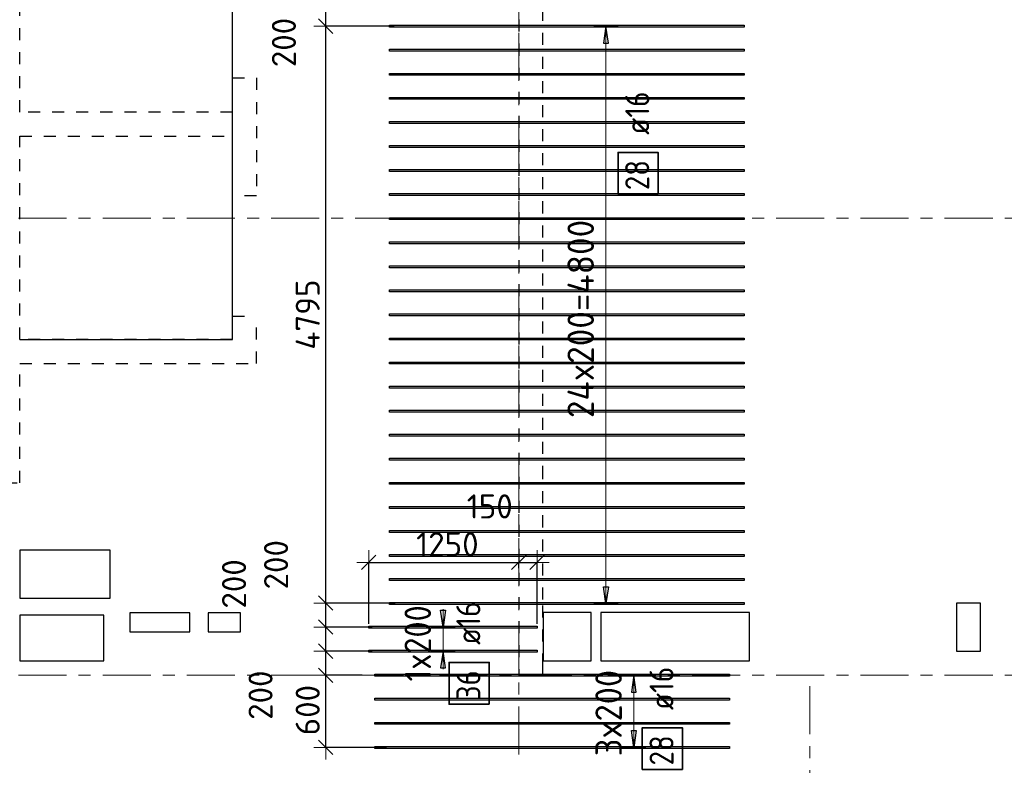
# Model space of a CAD drawing. Header units: metres. Extents: x -38 to 97, y -15 to 21.
# Tile 25 of 89: x 21.88 to 30.07, y 8.25 to 14.45. Entities that reach past the tile are written whole.
import ezdxf

# ---------------------------------------------------------------- set-up
doc = ezdxf.new("R2010")
doc.units = ezdxf.units.M
doc.header["$PDMODE"] = 65
for name, pattern in [('______11', [0.5, 0.4, -0.05, 0, -0.05]), ('______2', [0.0405, 0.03, -0.0105]), ('______5', [1.1, 0.8, -0.1, 0.1, -0.1])]:
    doc.linetypes.add(name, pattern=pattern)
for name, color, linetype, lineweight in [('XR$2$Осевая линия (1)', 7, '______5', 13), ('XR$4$Перекрытие (1)', 7, 'Continuous', 35), ('XR$4$Размерная линия (1)', 7, 'Continuous', 13)]:
    doc.layers.add(name, color=color, linetype=linetype, lineweight=lineweight)
doc.layers.add('XR$4$Арм.стержн.Доп. Арм верхн.зоны Х', color=7, linetype='Continuous', lineweight=35, true_color=0x8c8cff)
doc.layers.add('XR$5$Стена_ бетон несущ.', color=7, linetype='Continuous', lineweight=70, true_color=0xb4b496)
doc.styles.add('ISOCPEUR', font='txt')
doc.dimstyles.new('DIMSTYLE_3', dxfattribs={"dimtxt": 0.2, "dimasz": 0.2, "dimexe": 0, "dimexo": 0, "dimgap": 0.1, "dimtad": 2, "dimdec": 0, "dimlfac": 1000, "dimrnd": 5, "dimzin": 12, "dimdsep": 46, "dimtxsty": 'ISOCPEUR', "dimblk1": 'ALL_ML_STRICH', "dimblk2": 'ALL_ML_STRICH', "dimsah": 1, "dimcen": 0, "dimclrd": 7, "dimclre": 256, "dimclrt": 7, "dimadec": 0, "dimazin": 0, "dimtfac": 1, "dimtdec": 0, "dimtix": 1, "dimtmove": 2, "dimatfit": 3, "dimfxl": 0, "dimtzin": 0, "dimlwd": 0, "dimlwe": -3, "dimarcsym": 0})
doc.dimstyles.new('DIMSTYLE_33', dxfattribs={"dimtxt": 0.2, "dimasz": 0.2, "dimexe": 0, "dimexo": 0, "dimgap": 0.1, "dimtad": 2, "dimdec": 0, "dimlfac": 1000, "dimrnd": 5, "dimzin": 12, "dimdsep": 46, "dimtxsty": 'ISOCPEUR', "dimblk1": 'ALL_ML_STRICH', "dimblk2": 'ALL_ML_STRICH', "dimsah": 1, "dimcen": 0, "dimclrd": 7, "dimclre": 256, "dimclrt": 7, "dimadec": 0, "dimazin": 0, "dimtfac": 1, "dimtdec": 0, "dimtix": 1, "dimtmove": 2, "dimatfit": 3, "dimfxl": 0, "dimtvp": 1.2, "dimtzin": 0, "dimlwd": 0, "dimlwe": -3, "dimarcsym": 0})

# ---------------------------------------------------------------- blocks, each defined once
blk = doc.blocks.new('ALL_ML_STRICH')
at = {"color": 0, "linetype": 'ByBlock', "lineweight": -2}
for p, q in [((0, -0.5), (0, 0.5)), ((-1, 0), (0.5, 0)), ((-0.3, -0.3), (0.3, 0.3))]:
    blk.add_line(p, q, dxfattribs=at)
blk = doc.blocks.new('*D356')
at = {"layer": 'DEFPOINTS', "color": 7, "linetype": 'Continuous', "lineweight": 13, "transparency": 33554687}
for p in [(24.782, 9.9384), (26.03, 9.8709), (24.782, 9.4083)]:
    blk.add_point(p, dxfattribs=at)
at = {"layer": 'XR$4$Размерная линия (1)', "color": 9, "linetype": 'Continuous', "lineweight": -2, "true_color": 0xc7c7c7, "transparency": 33554687}
for p, q in [((24.782, 9.4283), (24.782, 9.9384)), ((26.03, 9.8909), (26.03, 9.9384))]:
    blk.add_line(p, q, dxfattribs=at)
at = {"layer": 'XR$4$Размерная линия (1)', "color": 7, "linetype": 'Continuous', "lineweight": -2, "transparency": 33554687}
blk.add_line((24.782, 9.9384), (26.03, 9.9384), dxfattribs=at)
at = {"layer": 'XR$4$Размерная линия (1)', "color": 7, "linetype": 'Continuous', "lineweight": 13, "transparency": 33554687, "xscale": 0.2, "yscale": 0.2, "zscale": 0.2, "rotation": 180}
blk.add_blockref('ALL_ML_STRICH', (24.782, 9.9384), dxfattribs=at)
at = {"layer": 'XR$4$Размерная линия (1)', "color": 7, "linetype": 'Continuous', "lineweight": 13, "transparency": 33554687, "xscale": 0.2, "yscale": 0.2, "zscale": 0.2}
blk.add_blockref('ALL_ML_STRICH', (26.03, 9.9384), dxfattribs=at)
at = {"layer": 'XR$4$Размерная линия (1)', "color": 7, "linetype": 'Continuous', "lineweight": 13, "transparency": 33554687, "insert": (25.436, 10.0884), "char_height": 0.2, "width": 0.8, "attachment_point": 5, "style": 'ISOCPEUR'}
blk.add_mtext('\\A1;{1250}', dxfattribs=at)
blk = doc.blocks.new('*D357')
at = {"layer": 'DEFPOINTS', "color": 7, "linetype": 'Continuous', "lineweight": 13, "transparency": 33554687}
for p in [(26.03, 9.9384), (26.03, 9.8709), (26.182, 9.4083)]:
    blk.add_point(p, dxfattribs=at)
at = {"layer": 'XR$4$Размерная линия (1)', "color": 9, "linetype": 'Continuous', "lineweight": -2, "true_color": 0xc7c7c7, "transparency": 33554687}
for p, q in [((26.03, 9.8909), (26.03, 9.9384)), ((26.182, 9.4283), (26.182, 9.9384))]:
    blk.add_line(p, q, dxfattribs=at)
at = {"layer": 'XR$4$Размерная линия (1)', "color": 7, "linetype": 'Continuous', "lineweight": -2, "transparency": 33554687}
blk.add_line((26.03, 9.9384), (26.182, 9.9384), dxfattribs=at)
at = {"layer": 'XR$4$Размерная линия (1)', "color": 7, "linetype": 'Continuous', "lineweight": 13, "transparency": 33554687, "xscale": 0.2, "yscale": 0.2, "zscale": 0.2, "rotation": 180}
blk.add_blockref('ALL_ML_STRICH', (26.03, 9.9384), dxfattribs=at)
at = {"layer": 'XR$4$Размерная линия (1)', "color": 7, "linetype": 'Continuous', "lineweight": 13, "transparency": 33554687, "xscale": 0.2, "yscale": 0.2, "zscale": 0.2}
blk.add_blockref('ALL_ML_STRICH', (26.182, 9.9384), dxfattribs=at)
at = {"layer": 'XR$4$Размерная линия (1)', "color": 7, "linetype": 'Continuous', "lineweight": 13, "transparency": 33554687, "insert": (25.7883, 10.4034), "char_height": 0.2, "width": 0.6, "attachment_point": 5, "style": 'ISOCPEUR'}
blk.add_mtext('\\A1;{150}', dxfattribs=at)
blk = doc.blocks.new('*D631')
at = {"layer": 'DEFPOINTS', "color": 7, "linetype": 'Continuous', "lineweight": 13, "transparency": 33554687}
for p in [(24.7464, 9), (24.4247, 8.4003), (24.9489, 8.4003)]:
    blk.add_point(p, dxfattribs=at)
at = {"layer": 'XR$4$Размерная линия (1)', "color": 9, "linetype": 'Continuous', "lineweight": -2, "true_color": 0xc7c7c7, "transparency": 33554687}
for p, q in [((24.7264, 9), (24.4247, 9)), ((24.9289, 8.4003), (24.4247, 8.4003))]:
    blk.add_line(p, q, dxfattribs=at)
at = {"layer": 'XR$4$Размерная линия (1)', "color": 7, "linetype": 'Continuous', "lineweight": -2, "transparency": 33554687}
blk.add_line((24.4247, 8.4003), (24.4247, 9), dxfattribs=at)
at = {"layer": 'XR$4$Размерная линия (1)', "color": 7, "linetype": 'Continuous', "lineweight": 13, "transparency": 33554687, "xscale": 0.2, "yscale": 0.2, "zscale": 0.2}
for p, rotation in [((24.4247, 9), 90), ((24.4247, 8.4003), 270)]:
    blk.add_blockref('ALL_ML_STRICH', p, dxfattribs=dict(at, rotation=rotation))
at = {"layer": 'XR$4$Размерная линия (1)', "color": 7, "linetype": 'Continuous', "lineweight": 13, "transparency": 33554687, "insert": (24.2747, 8.7101), "char_height": 0.2, "width": 0.6, "attachment_point": 5, "rotation": 90, "style": 'ISOCPEUR'}
blk.add_mtext('\\A1;{600}', dxfattribs=at)
blk = doc.blocks.new('*D632')
at = {"layer": 'DEFPOINTS', "color": 7, "linetype": 'Continuous', "lineweight": 13, "transparency": 33554687}
for p in [(24.8295, 9.2003), (24.4247, 9), (24.7464, 9)]:
    blk.add_point(p, dxfattribs=at)
at = {"layer": 'XR$4$Размерная линия (1)', "color": 9, "linetype": 'Continuous', "lineweight": -2, "true_color": 0xc7c7c7, "transparency": 33554687}
for p, q in [((24.8095, 9.2003), (24.4247, 9.2003)), ((24.7264, 9), (24.4247, 9))]:
    blk.add_line(p, q, dxfattribs=at)
at = {"layer": 'XR$4$Размерная линия (1)', "color": 7, "linetype": 'Continuous', "lineweight": -2, "transparency": 33554687}
blk.add_line((24.4247, 9), (24.4247, 9.2003), dxfattribs=at)
at = {"layer": 'XR$4$Размерная линия (1)', "color": 7, "linetype": 'Continuous', "lineweight": 13, "transparency": 33554687, "xscale": 0.2, "yscale": 0.2, "zscale": 0.2}
for p, rotation in [((24.4247, 9.2003), 90), ((24.4247, 9), 270)]:
    blk.add_blockref('ALL_ML_STRICH', p, dxfattribs=dict(at, rotation=rotation))
at = {"layer": 'XR$4$Размерная линия (1)', "color": 7, "linetype": 'Continuous', "lineweight": 13, "transparency": 33554687, "insert": (23.8824, 8.8343), "char_height": 0.2, "width": 0.6, "attachment_point": 5, "rotation": 90, "style": 'ISOCPEUR'}
blk.add_mtext('\\A1;{200}', dxfattribs=at)
blk = doc.blocks.new('*D633')
at = {"layer": 'DEFPOINTS', "color": 7, "linetype": 'Continuous', "lineweight": 13, "transparency": 33554687}
for p in [(24.8295, 9.4003), (24.4247, 9.2003), (24.8295, 9.2003)]:
    blk.add_point(p, dxfattribs=at)
at = {"layer": 'XR$4$Размерная линия (1)', "color": 9, "linetype": 'Continuous', "lineweight": -2, "true_color": 0xc7c7c7, "transparency": 33554687}
for p, q in [((24.8095, 9.4003), (24.4247, 9.4003)), ((24.8095, 9.2003), (24.4247, 9.2003))]:
    blk.add_line(p, q, dxfattribs=at)
at = {"layer": 'XR$4$Размерная линия (1)', "color": 7, "linetype": 'Continuous', "lineweight": -2, "transparency": 33554687}
blk.add_line((24.4247, 9.2003), (24.4247, 9.4003), dxfattribs=at)
at = {"layer": 'XR$4$Размерная линия (1)', "color": 7, "linetype": 'Continuous', "lineweight": 13, "transparency": 33554687, "xscale": 0.2, "yscale": 0.2, "zscale": 0.2}
for p, rotation in [((24.4247, 9.4003), 90), ((24.4247, 9.2003), 270)]:
    blk.add_blockref('ALL_ML_STRICH', p, dxfattribs=dict(at, rotation=rotation))
at = {"layer": 'XR$4$Размерная линия (1)', "color": 7, "linetype": 'Continuous', "lineweight": 13, "transparency": 33554687, "insert": (23.6622, 9.7592), "char_height": 0.2, "width": 0.6, "attachment_point": 5, "rotation": 90, "style": 'ISOCPEUR'}
blk.add_mtext('\\A1;{200}', dxfattribs=at)
blk = doc.blocks.new('*D634')
at = {"layer": 'DEFPOINTS', "color": 7, "linetype": 'Continuous', "lineweight": 13, "transparency": 33554687}
for p in [(25.0215, 9.6003), (24.4247, 9.4003), (24.8295, 9.4003)]:
    blk.add_point(p, dxfattribs=at)
at = {"layer": 'XR$4$Размерная линия (1)', "color": 9, "linetype": 'Continuous', "lineweight": -2, "true_color": 0xc7c7c7, "transparency": 33554687}
for p, q in [((25.0015, 9.6003), (24.4247, 9.6003)), ((24.8095, 9.4003), (24.4247, 9.4003))]:
    blk.add_line(p, q, dxfattribs=at)
at = {"layer": 'XR$4$Размерная линия (1)', "color": 7, "linetype": 'Continuous', "lineweight": -2, "transparency": 33554687}
blk.add_line((24.4247, 9.4003), (24.4247, 9.6003), dxfattribs=at)
at = {"layer": 'XR$4$Размерная линия (1)', "color": 7, "linetype": 'Continuous', "lineweight": 13, "transparency": 33554687, "xscale": 0.2, "yscale": 0.2, "zscale": 0.2}
for p, rotation in [((24.4247, 9.6003), 90), ((24.4247, 9.4003), 270)]:
    blk.add_blockref('ALL_ML_STRICH', p, dxfattribs=dict(at, rotation=rotation))
at = {"layer": 'XR$4$Размерная линия (1)', "color": 7, "linetype": 'Continuous', "lineweight": 13, "transparency": 33554687, "insert": (24.0116, 9.9186), "char_height": 0.2, "width": 0.6, "attachment_point": 5, "rotation": 90, "style": 'ISOCPEUR'}
blk.add_mtext('\\A1;{200}', dxfattribs=at)
blk = doc.blocks.new('*D635')
at = {"layer": 'DEFPOINTS', "color": 7, "linetype": 'Continuous', "lineweight": 13, "transparency": 33554687}
for p in [(25.0147, 14.3953), (24.4247, 9.6003), (25.0215, 9.6003)]:
    blk.add_point(p, dxfattribs=at)
at = {"layer": 'XR$4$Размерная линия (1)', "color": 9, "linetype": 'Continuous', "lineweight": -2, "true_color": 0xc7c7c7, "transparency": 33554687}
for p, q in [((24.9947, 14.3953), (24.4247, 14.3953)), ((25.0015, 9.6003), (24.4247, 9.6003))]:
    blk.add_line(p, q, dxfattribs=at)
at = {"layer": 'XR$4$Размерная линия (1)', "color": 7, "linetype": 'Continuous', "lineweight": -2, "transparency": 33554687}
blk.add_line((24.4247, 9.6003), (24.4247, 14.3953), dxfattribs=at)
at = {"layer": 'XR$4$Размерная линия (1)', "color": 7, "linetype": 'Continuous', "lineweight": 13, "transparency": 33554687, "xscale": 0.2, "yscale": 0.2, "zscale": 0.2}
for p, rotation in [((24.4247, 14.3953), 90), ((24.4247, 9.6003), 270)]:
    blk.add_blockref('ALL_ML_STRICH', p, dxfattribs=dict(at, rotation=rotation))
at = {"layer": 'XR$4$Размерная линия (1)', "color": 7, "linetype": 'Continuous', "lineweight": 13, "transparency": 33554687, "insert": (24.2747, 11.9978), "char_height": 0.2, "width": 0.8, "attachment_point": 5, "rotation": 90, "style": 'ISOCPEUR'}
blk.add_mtext('\\A1;{4795}', dxfattribs=at)
blk = doc.blocks.new('*D636')
at = {"layer": 'DEFPOINTS', "color": 7, "linetype": 'Continuous', "lineweight": 13, "transparency": 33554687}
for p in [(25.022, 14.5953), (24.4247, 14.3953), (25.0147, 14.3953)]:
    blk.add_point(p, dxfattribs=at)
at = {"layer": 'XR$4$Размерная линия (1)', "color": 9, "linetype": 'Continuous', "lineweight": -2, "true_color": 0xc7c7c7, "transparency": 33554687}
for p, q in [((25.002, 14.5953), (24.4247, 14.5953)), ((24.9947, 14.3953), (24.4247, 14.3953))]:
    blk.add_line(p, q, dxfattribs=at)
at = {"layer": 'XR$4$Размерная линия (1)', "color": 7, "linetype": 'Continuous', "lineweight": -2, "transparency": 33554687}
blk.add_line((24.4247, 14.3953), (24.4247, 14.5953), dxfattribs=at)
at = {"layer": 'XR$4$Размерная линия (1)', "color": 7, "linetype": 'Continuous', "lineweight": 13, "transparency": 33554687, "xscale": 0.2, "yscale": 0.2, "zscale": 0.2}
for p, rotation in [((24.4247, 14.5953), 90), ((24.4247, 14.3953), 270)]:
    blk.add_blockref('ALL_ML_STRICH', p, dxfattribs=dict(at, rotation=rotation))
at = {"layer": 'XR$4$Размерная линия (1)', "color": 7, "linetype": 'Continuous', "lineweight": 13, "transparency": 33554687, "insert": (24.0769, 14.2596), "char_height": 0.2, "width": 0.6, "attachment_point": 5, "rotation": 90, "style": 'ISOCPEUR'}
blk.add_mtext('\\A1;{200}', dxfattribs=at)

msp = doc.modelspace()

# ---------------------------------------------------------------- linework, layer by layer
at = {"layer": 'XR$2$Осевая линия (1)', "color": 253, "linetype": '______11', "lineweight": 13, "true_color": 0xa0a0a0, "transparency": 33554687}
for p, q in [((26.03, 8.34), (26.03, 19.78)), ((-2.63, 12.8), (62.6, 12.8)), ((-2.63, 9), (62.6, 9)), ((28.45, -3.39), (28.45, 8.92))]:
    msp.add_line(p, q, dxfattribs=at)
at = {"layer": 'XR$4$Арм.стержн.Доп. Арм верхн.зоны Х', "color": 253, "linetype": 'Continuous', "lineweight": -3, "true_color": 0xa0a0a0, "transparency": 33554687}
for p, q in [((26.7546, 14.3953), (26.6546, 14.3953)), ((26.7546, 14.3953), (26.8546, 14.3953)), ((26.7546, 9.5953), (26.6546, 9.5953)), ((26.7546, 9.5953), (26.8546, 9.5953)), ((25.3998, 9.4003), (25.2998, 9.4003)), ((25.3998, 9.4003), (25.4998, 9.4003)), ((25.3998, 9.2003), (25.2998, 9.2003)), ((25.3998, 9.2003), (25.4998, 9.2003)), ((26.9865, 9.0003), (26.8865, 9.0003)), ((26.9865, 9.0003), (27.0865, 9.0003)), ((26.9865, 8.4003), (26.8865, 8.4003)), ((26.9865, 8.4003), (27.0865, 8.4003))]:
    msp.add_line(p, q, dxfattribs=at)
at = {"layer": 'XR$4$Арм.стержн.Доп. Арм верхн.зоны Х', "color": 7, "linetype": 'Continuous', "lineweight": 25, "transparency": 33554687}
for p, q in [((26.7546, 14.3953), (26.7346, 14.2553)), ((26.7746, 14.2553), (26.7546, 14.3953)), ((26.7346, 14.2553), (26.7746, 14.2553)), ((26.7546, 9.5953), (26.7346, 9.7353)), ((26.7346, 9.7353), (26.7746, 9.7353)), ((26.7746, 9.7353), (26.7546, 9.5953)), ((25.3998, 9.4003), (25.3798, 9.5403)), ((25.3798, 9.5403), (25.4198, 9.5403)), ((25.4198, 9.5403), (25.3998, 9.4003)), ((25.3998, 9.2003), (25.3798, 9.0603)), ((25.4198, 9.0603), (25.3998, 9.2003)), ((25.3798, 9.0603), (25.4198, 9.0603)), ((26.9865, 9.0003), (26.9665, 8.8603)), ((27.0065, 8.8603), (26.9865, 9.0003)), ((26.9665, 8.8603), (27.0065, 8.8603)), ((26.9865, 8.4003), (26.9665, 8.5403)), ((26.9665, 8.5403), (27.0065, 8.5403)), ((27.0065, 8.5403), (26.9865, 8.4003))]:
    msp.add_line(p, q, dxfattribs=at)
at = {"layer": 'XR$4$Арм.стержн.Доп. Арм верхн.зоны Х', "color": 7, "linetype": 'Continuous', "lineweight": 13, "transparency": 33554687}
for p, q in [((26.7546, 14.3953), (26.7546, 14.3953)), ((26.7546, 9.5953), (26.7546, 14.3953)), ((26.7546, 9.5953), (26.7546, 9.5953)), ((25.3998, 9.4003), (25.3998, 9.5503)), ((25.3998, 9.2003), (25.3998, 9.4003)), ((25.3998, 9.2003), (25.3998, 9.0503)), ((26.9865, 9.0003), (26.9865, 9.0003)), ((26.9865, 8.4003), (26.9865, 9.0003)), ((26.9865, 8.4003), (26.9865, 8.4003))]:
    msp.add_line(p, q, dxfattribs=at)
at = {"layer": 'XR$4$Арм.стержн.Доп. Арм верхн.зоны Х', "color": 7, "linetype": 'Continuous', "lineweight": 25, "transparency": 33554687}
for points in [[(27.9049, 14.3873), (24.9549, 14.3873), (24.9549, 14.4033), (27.9049, 14.4033), (27.9049, 14.3873)], [(27.9049, 14.1873), (24.9549, 14.1873), (24.9549, 14.2033), (27.9049, 14.2033), (27.9049, 14.1873)], [(27.9049, 13.9873), (24.9549, 13.9873), (24.9549, 14.0033), (27.9049, 14.0033), (27.9049, 13.9873)], [(27.9049, 13.7873), (24.9549, 13.7873), (24.9549, 13.8033), (27.9049, 13.8033), (27.9049, 13.7873)], [(27.9049, 13.5873), (24.9549, 13.5873), (24.9549, 13.6033), (27.9049, 13.6033), (27.9049, 13.5873)], [(27.9049, 13.3873), (24.9549, 13.3873), (24.9549, 13.4033), (27.9049, 13.4033), (27.9049, 13.3873)], [(27.9049, 13.1873), (24.9549, 13.1873), (24.9549, 13.2033), (27.9049, 13.2033), (27.9049, 13.1873)], [(27.9049, 12.9873), (24.9549, 12.9873), (24.9549, 13.0033), (27.9049, 13.0033), (27.9049, 12.9873)], [(27.9049, 12.7873), (24.9549, 12.7873), (24.9549, 12.8033), (27.9049, 12.8033), (27.9049, 12.7873)], [(27.9049, 12.5873), (24.9549, 12.5873), (24.9549, 12.6033), (27.9049, 12.6033), (27.9049, 12.5873)], [(27.9049, 12.3873), (24.9549, 12.3873), (24.9549, 12.4033), (27.9049, 12.4033), (27.9049, 12.3873)], [(27.9049, 12.1873), (24.9549, 12.1873), (24.9549, 12.2033), (27.9049, 12.2033), (27.9049, 12.1873)], [(27.9049, 11.9873), (24.9549, 11.9873), (24.9549, 12.0033), (27.9049, 12.0033), (27.9049, 11.9873)], [(27.9049, 11.7873), (24.9549, 11.7873), (24.9549, 11.8033), (27.9049, 11.8033), (27.9049, 11.7873)], [(27.9049, 11.5873), (24.9549, 11.5873), (24.9549, 11.6033), (27.9049, 11.6033), (27.9049, 11.5873)], [(27.9049, 11.3873), (24.9549, 11.3873), (24.9549, 11.4033), (27.9049, 11.4033), (27.9049, 11.3873)], [(27.9049, 11.1873), (24.9549, 11.1873), (24.9549, 11.2033), (27.9049, 11.2033), (27.9049, 11.1873)], [(27.9049, 10.9873), (24.9549, 10.9873), (24.9549, 11.0033), (27.9049, 11.0033), (27.9049, 10.9873)], [(27.9049, 10.7873), (24.9549, 10.7873), (24.9549, 10.8033), (27.9049, 10.8033), (27.9049, 10.7873)], [(27.9049, 10.5873), (24.9549, 10.5873), (24.9549, 10.6033), (27.9049, 10.6033), (27.9049, 10.5873)], [(27.9049, 10.3873), (24.9549, 10.3873), (24.9549, 10.4033), (27.9049, 10.4033), (27.9049, 10.3873)], [(27.9049, 10.1873), (24.9549, 10.1873), (24.9549, 10.2033), (27.9049, 10.2033), (27.9049, 10.1873)], [(27.9049, 9.9873), (24.9549, 9.9873), (24.9549, 10.0033), (27.9049, 10.0033), (27.9049, 9.9873)], [(27.9049, 9.7873), (24.9549, 9.7873), (24.9549, 9.8033), (27.9049, 9.8033), (27.9049, 9.7873)], [(27.9049, 9.5873), (24.9549, 9.5873), (24.9549, 9.6033), (27.9049, 9.6033), (27.9049, 9.5873)], [(26.182, 9.3923), (24.782, 9.3923), (24.782, 9.4083), (26.182, 9.4083), (26.182, 9.3923)], [(26.182, 9.1923), (24.782, 9.1923), (24.782, 9.2083), (26.182, 9.2083), (26.182, 9.1923)], [(27.7817, 8.9923), (24.8317, 8.9923), (24.8317, 9.0083), (27.7817, 9.0083), (27.7817, 8.9923)], [(27.7817, 8.7923), (24.8317, 8.7923), (24.8317, 8.8083), (27.7817, 8.8083), (27.7817, 8.7923)], [(27.7817, 8.5923), (24.8317, 8.5923), (24.8317, 8.6083), (27.7817, 8.6083), (27.7817, 8.5923)], [(27.7817, 8.3923), (24.8317, 8.3923), (24.8317, 8.4083), (27.7817, 8.4083), (27.7817, 8.3923)]]:
    msp.add_lwpolyline(points, dxfattribs=at)
at = {"layer": 'XR$4$Арм.стержн.Доп. Арм верхн.зоны Х', "color": 7, "linetype": 'Continuous', "lineweight": 35, "transparency": 33554687}
for points in [[(27.1879, 12.999), (27.1879, 13.3457), (26.8546, 13.3457), (26.8546, 12.999), (27.1879, 12.999)], [(25.7837, 8.7594), (25.7837, 9.1061), (25.4503, 9.1061), (25.4503, 8.7594), (25.7837, 8.7594)], [(27.3899, 8.2171), (27.3899, 8.5638), (27.0565, 8.5638), (27.0565, 8.2171), (27.3899, 8.2171)]]:
    msp.add_lwpolyline(points, dxfattribs=at)
at = {"layer": 'XR$4$Перекрытие (1)', "color": 7, "linetype": 'Continuous', "lineweight": 25, "transparency": 33554687}
for p, q in [((23.6503, 11.7903), (23.6503, 16.6502)), ((21.88, 11.7903), (23.6503, 11.7903)), ((21.8825, 10.0398), (21.8825, 9.6398)), ((22.6325, 10.0398), (21.8825, 10.0398)), ((22.6325, 9.6398), (22.6325, 10.0398)), ((21.8825, 9.6398), (22.6325, 9.6398)), ((29.6691, 9.6002), (29.6691, 9.2002)), ((29.8691, 9.6002), (29.6691, 9.6002)), ((29.8691, 9.2003), (29.8691, 9.6002)), ((21.8806, 9.4995), (21.8806, 9.1195)), ((22.5806, 9.4995), (21.8806, 9.4995)), ((22.5806, 9.1195), (22.5806, 9.4995)), ((22.7959, 9.5195), (22.7959, 9.3595)), ((23.2959, 9.5195), (22.7959, 9.5195)), ((23.2959, 9.3595), (23.2959, 9.5195)), ((23.4459, 9.5195), (23.4459, 9.3595)), ((23.7159, 9.5195), (23.4459, 9.5195)), ((23.7159, 9.3595), (23.7159, 9.5195)), ((26.632, 9.5203), (26.232, 9.5202)), ((26.232, 9.5202), (26.232, 9.1202)), ((26.632, 9.1203), (26.632, 9.5203)), ((26.7123, 9.5202), (26.7123, 9.1202)), ((27.9473, 9.5202), (26.7123, 9.5202)), ((27.9473, 9.1202), (27.9473, 9.5202)), ((22.7959, 9.3595), (23.2959, 9.3595)), ((23.4459, 9.3595), (23.7159, 9.3595)), ((29.6691, 9.2002), (29.8691, 9.2003)), ((21.8806, 9.1195), (22.5806, 9.1195)), ((26.232, 9.1202), (26.632, 9.1203)), ((26.7123, 9.1202), (27.9473, 9.1202))]:
    msp.add_line(p, q, dxfattribs=at)
at = {"layer": 'XR$5$Стена_ бетон несущ.', "color": 253, "linetype": '______2', "lineweight": -3, "true_color": 0xa0a0a0, "transparency": 33554687}
for p, q in [((21.88, 13.68), (21.88, 16.45)), ((26.03, 16.45), (26.03, 9)), ((26.23, 10.6396), (26.23, 15.35)), ((23.6503, 13.68), (23.6503, 13.965)), ((23.6503, 13.965), (23.8503, 13.965)), ((23.8503, 13.965), (23.8503, 12.985)), ((23.6503, 13.68), (21.88, 13.68)), ((21.88, 13.48), (23.6503, 13.48)), ((21.88, 11.79), (21.88, 13.48)), ((23.6503, 12.985), (23.6503, 13.48)), ((23.8503, 12.985), (23.6503, 12.985)), ((23.6503, 11.79), (23.6503, 11.985)), ((23.6503, 11.985), (23.8503, 11.985)), ((23.8503, 11.59), (23.8503, 11.985)), ((23.6503, 11.79), (21.88, 11.79)), ((21.88, 11.59), (23.8503, 11.59)), ((21.88, 10.8), (21.88, 11.59)), ((21.88, 10.6), (21.88, 10.8)), ((21.76, 10.6), (21.88, 10.6)), ((26.23, 9.8294), (26.23, 10.6396)), ((26.23, 9.6294), (26.23, 9.8294)), ((26.23, 9.08), (26.23, 9.6294)), ((26.23, 9), (26.23, 9.08)), ((26.03, 9), (26.229, 9)), ((26.229, 9), (26.23, 9))]:
    msp.add_line(p, q, dxfattribs=at)

# ---------------------------------------------------------------- texts
at = {"layer": 'XR$4$Арм.стержн.Доп. Арм верхн.зоны Х', "color": 7, "linetype": 'Continuous', "lineweight": 25, "transparency": 33554687, "char_height": 0.2, "attachment_point": 7, "rotation": 90, "style": 'ISOCPEUR'}
for s, insert, width in [('\\W0.89; ø16 ', (27.1146, 13.379), 0.749105), ('\\W0.87;28', (27.1146, 13.0324), 0.367208), ('\\W0.89; ø16 ', (25.7103, 9.1394), 0.749105), ('\\W0.87;36', (25.7103, 8.7927), 0.367208), ('\\W0.89; ø16 ', (27.3165, 8.5971), 0.749105), ('\\W0.87;28', (27.3165, 8.2505), 0.367208)]:
    msp.add_mtext(s, dxfattribs=dict(at, insert=insert, width=width))
at = {"layer": 'XR$4$Арм.стержн.Доп. Арм верхн.зоны Х', "color": 7, "linetype": 'Continuous', "lineweight": 13, "transparency": 33554687, "char_height": 0.22, "attachment_point": 7, "rotation": 90, "style": 'ISOCPEUR'}
for s, insert, width in [('\\W0.97;24x200=4800', (26.6546, 11.1373), 1.843941), ('\\W0.89;1x200', (25.2998, 8.9483), 0.823552), ('\\W0.95;3x200', (26.8865, 8.3263), 0.873359)]:
    msp.add_mtext(s, dxfattribs=dict(at, insert=insert, width=width))

# ---------------------------------------------------------------- dimensions: what is measured, and where the dimension line sits
at = {"layer": 'XR$4$Размерная линия (1)', "color": 7, "linetype": 'Continuous', "lineweight": 13, "transparency": 33554687}
for base, p1, p2, dimstyle, picture, middle in [((24.4247, 14.5953), (24.9947, 14.3953), (25.002, 14.5953), 'DIMSTYLE_33', '*D636', (24.0769, 14.2596)), ((24.4247, 14.3953), (25.0015, 9.6003), (24.9947, 14.3953), 'DIMSTYLE_3', '*D635', (24.2747, 11.9978)), ((24.4247, 9.6003), (24.8095, 9.4003), (25.0015, 9.6003), 'DIMSTYLE_33', '*D634', (24.0116, 9.9186)), ((24.4247, 9.4003), (24.8095, 9.2003), (24.8095, 9.4003), 'DIMSTYLE_33', '*D633', (23.6622, 9.7592)), ((24.4247, 9.2003), (24.7264, 9), (24.8095, 9.2003), 'DIMSTYLE_33', '*D632', (23.8824, 8.8343)), ((24.4247, 9), (24.9289, 8.4003), (24.7264, 9), 'DIMSTYLE_3', '*D631', (24.2747, 8.7101))]:
    dim = msp.add_linear_dim(base=base, p1=p1, p2=p2, angle=90, dimstyle=dimstyle, override={"dimpost": '<>', "dimclrd": 7, "dimclre": 9, "dimclrt": 7, "dimlwd": 0, "dimlwe": 65533}, dxfattribs=at)
    dim.commit()
    dim.dimension.update_dxf_attribs({"geometry": picture, "text_midpoint": middle, "dimtype": 160})
for base, p1, p2, dimstyle, picture, middle in [((26.182, 9.9384), (26.03, 9.8909), (26.182, 9.4283), 'DIMSTYLE_33', '*D357', (25.7883, 10.4034)), ((26.03, 9.9384), (24.782, 9.4283), (26.03, 9.8909), 'DIMSTYLE_3', '*D356', (25.436, 10.0884))]:
    dim = msp.add_linear_dim(base=base, p1=p1, p2=p2, dimstyle=dimstyle, override={"dimpost": '<>', "dimclrd": 7, "dimclre": 9, "dimclrt": 7, "dimlwd": 0, "dimlwe": 65533}, dxfattribs=at)
    dim.commit()
    dim.dimension.update_dxf_attribs({"geometry": picture, "text_midpoint": middle, "dimtype": 160})

doc.saveas('drawing.dxf')
